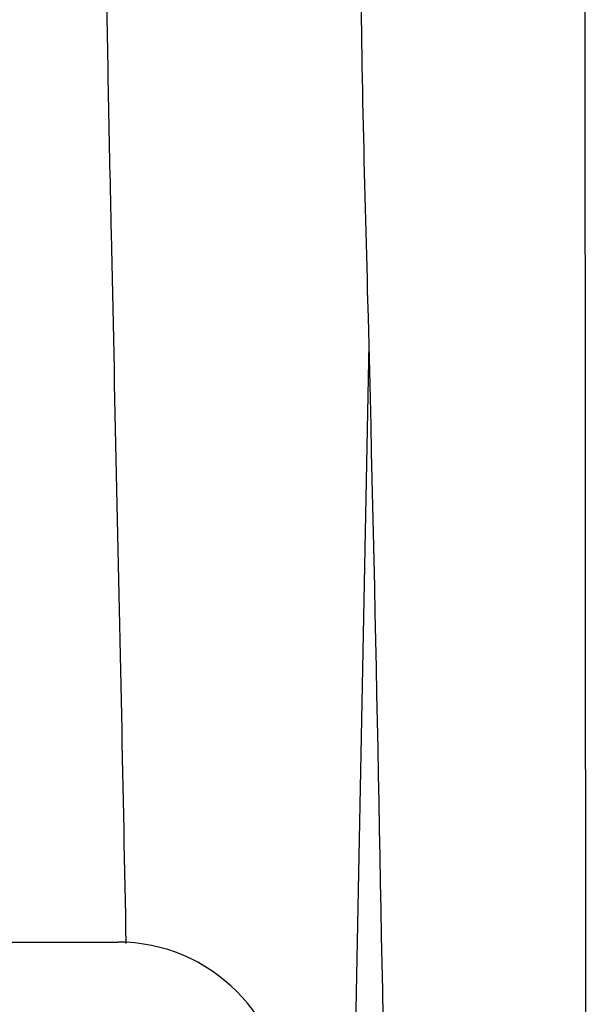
# Model space of a CAD drawing. Header units: millimetres. Extents: x 3619 to 4737, y 1503 to 2366.
# Tile 14 of 256: x 3738 to 3745, y 1940 to 1953. Entities that reach past the tile are written whole.
import ezdxf

# ---------------------------------------------------------------- set-up
doc = ezdxf.new("R2010")
doc.units = ezdxf.units.MM

msp = doc.modelspace()

# ---------------------------------------------------------------- linework, layer by layer
at = {"color": 7, "linetype": 'Continuous', "lineweight": 30}
for p, q in [((3745.2527, 1958.8738), (3745.2883, 1905.0692)), ((3736.476, 1940.9362), (3739.3714, 1940.9362))]:
    msp.add_line(p, q, dxfattribs=at)
at = {"color": 8, "linetype": 'Continuous', "lineweight": 30}
msp.add_line((3742.5347, 1948.4755), (3741.9185, 1916.5757), dxfattribs=at)
at = {"color": 7, "linetype": 'Continuous', "lineweight": 30}
msp.add_arc((3739.3714, 1938.8196), 2.1167, 0, 90, dxfattribs=at)
for points, knots in [([(3739.214, 1954.9552), (3739.2135, 1954.8879), (3739.2114, 1954.5756), (3739.2159, 1954.0198), (3739.2343, 1952.3928), (3739.3051, 1948.9853), (3739.3972, 1944.8619), (3739.4557, 1941.8765), (3739.4745, 1940.917)], [0, 0, 0, 0, 0.0143643, 0.0667366, 0.1187488, 0.362017, 0.7949511, 1, 1, 1, 1]), ([(3743.2243, 1913.6317), (3743.062, 1921.8526), (3742.8284, 1933.6919), (3742.5868, 1947.1161), (3742.4242, 1952.5815), (3742.4371, 1954.4292), (3742.4389, 1954.6911)], [0, 0, 0, 0, 0.60065389, 0.86502349, 0.98087049, 1, 1, 1, 1])]:
    msp.add_open_spline(points, degree=3, knots=knots, dxfattribs=at)

doc.saveas('drawing.dxf')
